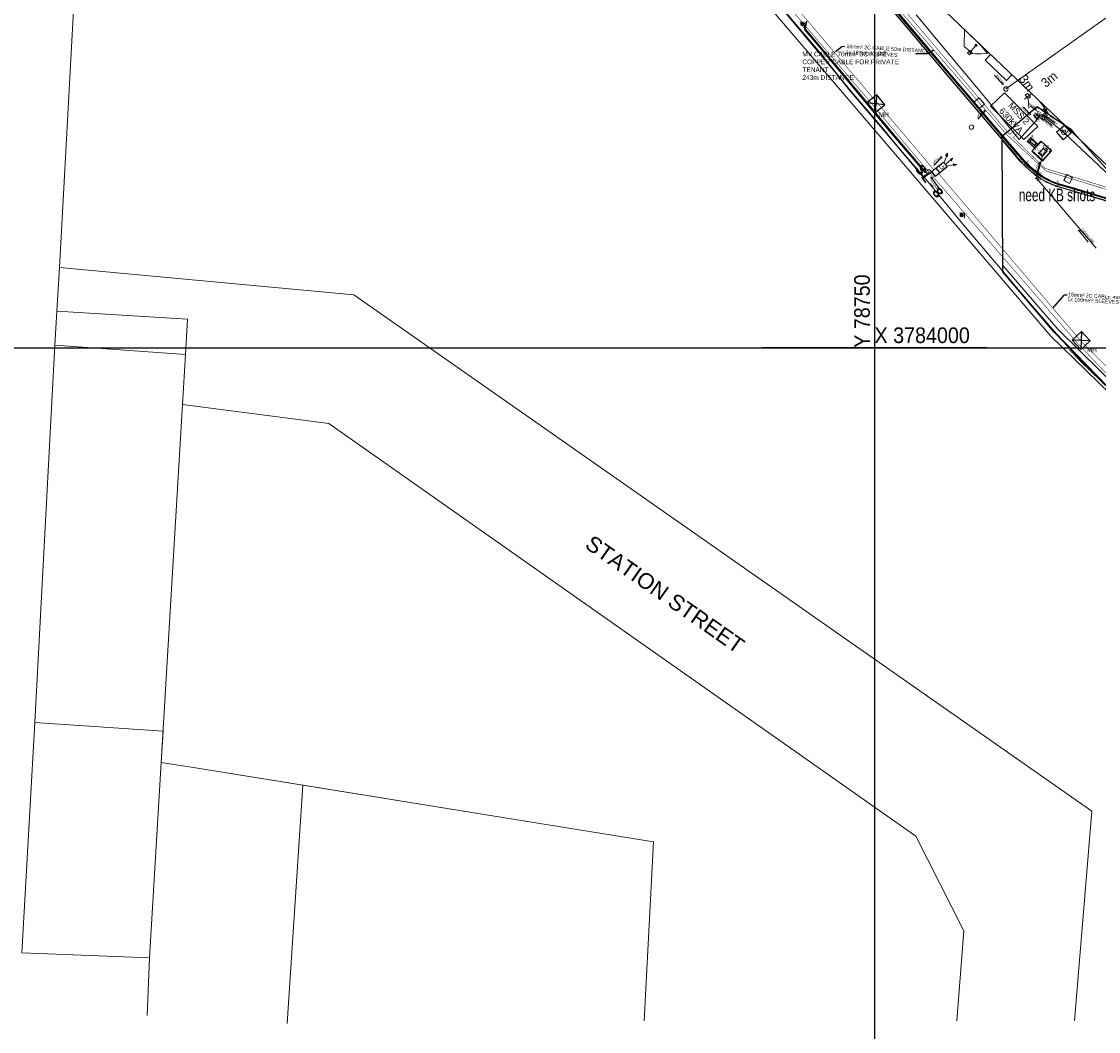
# Model space of a CAD drawing. Header units: millimetres. Extents: x -79464 to -76785, y -3788210 to -3782955.
# Tile 92 of 131: x -78886 to -78714, y -3784109 to -3783948. Entities that reach past the tile are written whole.
import ezdxf
from ezdxf.enums import TextEntityAlignment as Align

# ---------------------------------------------------------------- set-up
doc = ezdxf.new("R2010")
doc.units = ezdxf.units.MM
doc.header["$LTSCALE"] = 8
doc.header["$MEASUREMENT"] = 0
for name, pattern in [('CENTER', [2, 1.25, -0.25, 0.25, -0.25]), ('FPHANT', [10, 5, -1, 1, -1, 1, -1]), ('HIDDEN', [0.375, 0.25, -0.125]), ('PHANTOM2', [1.25, 0.625, -0.125, 0.125, -0.125, 0.125, -0.125]), ('PHANTOMX2', [5, 2.5, -0.5, 0.5, -0.5, 0.5, -0.5])]:
    doc.linetypes.add(name, pattern=pattern)
doc.layers.add('AGI32-Project_1-LUMINAIRE', color=7, linetype='Continuous', lineweight=0)
for name, color, linetype in [('BUILDINGS', 7, 'Continuous'), ('DETAIL', 7, 'Continuous'), ('EDGE OF CONCRETE', 7, 'Continuous'), ('EDGE OF PAVING', 7, 'Continuous'), ('EDGE OF ROOF', 7, 'Continuous'), ('EDGE OF TAR', 7, 'Continuous'), ('ELECTRICAL', 7, 'Continuous'), ('GRID', 7, 'Continuous'), ('LEGEND', 7, 'Continuous'), ('MCONTOUR1', 7, 'Continuous'), ('PLL - (Lighting Layout)', 190, 'Continuous'), ('PLL - [Text]', 110, 'Continuous'), ('PREVIOUS SURVEY', 9, 'Continuous'), ('PRL - (Reticulation Layout)', 170, 'Continuous'), ('PRL - [Text]', 110, 'Continuous'), ('PRL - Existing', 170, 'Continuous'), ('ROAD', 7, 'Continuous'), ('SEWER MANHOLE', 7, 'Continuous'), ('SG GIS CADASTRAL', 7, 'Continuous'), ('STORMWATER MANHOLE', 7, 'Continuous'), ('WALLS', 7, 'Continuous')]:
    doc.layers.add(name, color=color, linetype=linetype)
doc.layers.add('PREVIOUS SURVEY PERIMETER', color=3, linetype='Continuous', plot=False)
doc.styles.add('AGI32-Arial', font='arial.ttf')
doc.styles.add('AGI32-Courier New-Bold', font='courbd.ttf')
doc.styles.add('ARIAL', font='arial.ttf')
doc.styles.add('Arial Narrow', font='arial.ttf', dxfattribs={"height": 1})
doc.styles.add('Arial Unicode MS', font='arial.ttf', dxfattribs={"height": 1})
doc.styles.add('MM-STANDARD', font='MM-STANDARD', dxfattribs={"height": 1})
doc.styles.add('Style-Arial', font='arial.ttf')
doc.styles.add('Swiss1', font='txt', dxfattribs={"height": 1})
doc.styles.add('Swiss600', font='txt', dxfattribs={"height": 600})

# ---------------------------------------------------------------- blocks, each defined once
blk = doc.blocks.new('LAMP POST TMH11.PAT', base_point=(-78906.42, -3783831.88))
at = {"layer": 'LEGEND', "color": 7, "lineweight": 18}
for p, q in [((-78907.42, -3783831.88), (-78907.84, -3783831.88)), ((-78907.13, -3783831.17), (-78907.42, -3783830.87)), ((-78907.09, -3783832.63), (-78907.42, -3783832.89)), ((-78906.42, -3783830.46), (-78906.42, -3783830.87)), ((-78906.42, -3783832.88), (-78906.42, -3783833.3)), ((-78905.42, -3783830.87), (-78905.71, -3783831.17)), ((-78905.71, -3783832.59), (-78905.41, -3783832.88)), ((-78905.42, -3783831.88), (-78905, -3783831.88))]:
    blk.add_line(p, q, dxfattribs=at)
blk.add_circle((-78906.42, -3783831.88, 5.39), 1, dxfattribs=at)
at = {"layer": 'LEGEND', "color": 1, "lineweight": 18}
blk.add_circle((-78906.42, -3783831.88, 5.39), 0.502, dxfattribs=at)
at = {"layer": 'LEGEND', "color": 7, "style": 'Arial Unicode MS', "width": 0.5}
blk.add_text('LP', height=1.254, dxfattribs=at).set_placement((-78904.03, -3783832.18, 5.35), align=Align.BOTTOM_LEFT)
blk = doc.blocks.new('MH')
at = {"layer": 'PRL - (Reticulation Layout)'}
for p, q in [((-1012.5, 1012.5), (1012.5, -1012.5)), ((1012.5, 1012.5), (-1012.5, -1012.5))]:
    blk.add_line(p, q, dxfattribs=at)
blk.add_lwpolyline([(-1012.5, -1012.5), (1012.5, -1012.5), (1012.5, 1012.5), (-1012.5, 1012.5)], close=True, dxfattribs=at)
blk = doc.blocks.new('11 kV MV CABLING')
at = {"layer": 'ELECTRICAL', "color": 1, "linetype": 'Continuous'}
for p, q in [((-76653.64, -3783946.49), (-76655.87, -3783948.59)), ((-76648.31, -3783951.88), (-76653.64, -3783946.49)), ((-76655.87, -3783948.59), (-76650.57, -3783953.96)), ((-76650.57, -3783953.96), (-76648.31, -3783951.88))]:
    blk.add_line(p, q, dxfattribs=at)
at = {"layer": 'ELECTRICAL', "color": 1, "lineweight": 25}
for p, q in [((-76649.33, -3783953.89), (-76649.63, -3783954.24)), ((-76648.88, -3783954.91), (-76649.63, -3783954.24)), ((-76649.33, -3783953.89), (-76648.58, -3783954.56)), ((-76648.88, -3783954.91), (-76648.58, -3783954.56))]:
    blk.add_line(p, q, dxfattribs=at)
at = {"layer": 'PRL - (Reticulation Layout)', "linetype": 'PHANTOM2', "const_width": 0.08}
for points in [[(-76652.05, -3783952.47), (-76652.83, -3783953.13), (-76681.32, -3783919.48), (-76707.73, -3783889.73), (-76723, -3783871.03), (-76721.04, -3783869.39)], [(-76587.25, -3783991.13), (-76589.44, -3783995.03), (-76594.26, -3783994.41), (-76600.7, -3783992.06), (-76631.32, -3783963.41), (-76647.19, -3783958.54), (-76652.25, -3783953.62), (-76651.59, -3783952.94)]]:
    blk.add_lwpolyline(points, dxfattribs=at)
at = {"layer": 'PRL - (Reticulation Layout)', "linetype": 'HIDDEN', "const_width": 0.08}
blk.add_lwpolyline([(-76685.2, -3783910.65), (-76688.01, -3783912.91), (-76653.28, -3783953.17), (-76647.05, -3783958.95), (-76631.46, -3783963.73), (-76601.12, -3783992.19), (-76594.72, -3783994.71), (-76589.38, -3783995.35), (-76601.2, -3784020), (-76592.26, -3784025.79), (-76561.74, -3784039.16), (-76557.52, -3784040.69)], dxfattribs=at)
at = {"layer": 'PRL - [Text]', "color": 3}
for p, q in [((-76667.87, -3783940.19), (-76665.83, -3783940.19)), ((-76665.83, -3783940.19), (-76664.98, -3783939.61))]:
    blk.add_line(p, q, dxfattribs=at)
at = {"xscale": 0.001, "yscale": 0.001, "zscale": 0.001}
for p, rotation in [((-76674.18, -3783948.25), 308.6635849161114), ((-76641.43, -3783986.02), 312.4039613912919)]:
    blk.add_blockref('MH', p, dxfattribs=dict(at, rotation=rotation))
at = {"layer": 'PRL - [Text]', "color": 2, "char_height": 0.75, "attachment_point": 1, "style": 'AGI32-Arial'}
for s, width, insert in [('MV CABLE 70mm² 3C XLPE COPPER CABLE FOR PRIVATE TENANT \\P243m DISTANCE  ', 18.0862, (-76685.92, -3783939.91)), ('MH ', 1.9742, (-76673.73, -3783949.58, 3.27)), ('MH ', 1.9742, (-76640.53, -3783987.16))]:
    blk.add_mtext_dynamic_manual_height_columns(s, width=width, gutter_width=1.5, heights=[0], dxfattribs=dict(at, insert=insert))
at = {"layer": 'PRL - [Text]', "color": 2, "insert": (-76652.67, -3783947.61), "char_height": 1, "attachment_point": 1, "rotation": 312.5178, "style": 'AGI32-Arial'}
blk.add_mtext_dynamic_manual_height_columns('\\pxqc;MSS 2 \\P630kVA  ', width=4.9579, gutter_width=0.005, heights=[0], dxfattribs=at)
blk = doc.blocks.new('AGI32-IDptfrja-Project_1-LUMINAIRE-L4_Symbol')
at = {"layer": 'PLL - (Lighting Layout)', "linetype": 'ByBlock', "lineweight": 0}
h = blk.add_hatch(color=256, dxfattribs=at)
h.dxf.hatch_style = 1
h.paths.add_polyline_path([(0.752, 0.381), (0.585, 0.352), (0.642, 0.252)])
h = blk.add_hatch(color=256, dxfattribs=at)
h.dxf.hatch_style = 1
h.paths.add_polyline_path([(0.816, -0.003), (0.656, 0.055), (0.656, -0.061)])
h = blk.add_hatch(color=256, dxfattribs=at)
h.dxf.hatch_style = 1
h.paths.add_polyline_path([(0.752, -0.386), (0.585, -0.357), (0.642, -0.257)])
for p, q in [((-0.574, 0.156), (-0.574, 0.156, 0.06)), ((-0.574, 0.156, 0.06), (-0.261, 0.156, 0.06)), ((-0.261, 0.156), (-0.574, 0.156)), ((-0.574, -0.156, 0.06), (-0.574, 0.156, 0.06)), ((-0.574, 0.156, 0.06), (-0.574, 0.156)), ((-0.574, 0.156), (-0.574, -0.156)), ((-0.574, 0.156), (-0.261, 0.156)), ((-0.574, -0.156), (-0.574, 0.156)), ((-0.261, 0.156, 0.06), (-0.574, 0.156, 0.06)), ((-0.574, 0.156, 0.06), (-0.574, -0.156, 0.06)), ((-0.261, 0.156, 0.03), (0.261, 0.156, 0.03)), ((-0.261, -0.156, 0.03), (-0.261, 0.156, 0.03)), ((-0.261, 0.156, 0.06), (-0.261, 0.156)), ((-0.261, 0.156), (-0.261, 0.156, 0.06)), ((-0.261, 0.156, 0.06), (-0.261, -0.156, 0.06)), ((-0.261, -0.156), (-0.261, 0.156)), ((-0.261, 0.156), (-0.261, -0.156)), ((-0.261, -0.156, 0.06), (-0.261, 0.156, 0.06)), ((-0.261, 0.156, 0.03), (-0.261, 0.156, 0.06)), ((-0.261, 0.156, 0.06), (0.261, 0.156, 0.06)), ((0.261, 0.156, 0.03), (-0.261, 0.156, 0.03)), ((-0.261, -0.156, 0.06), (-0.261, 0.156, 0.06)), ((-0.261, 0.156, 0.06), (-0.261, 0.156, 0.03)), ((-0.261, 0.156, 0.03), (-0.261, -0.156, 0.03)), ((0.261, 0.156, 0.06), (-0.261, 0.156, 0.06)), ((-0.261, 0.156, 0.06), (-0.261, -0.156, 0.06)), ((0.261, 0.156, 0.03), (0.261, -0.156, 0.03)), ((0.261, 0.156, 0.06), (0.261, 0.156, 0.03)), ((0.261, 0.156, 0.03), (0.261, 0.156, 0.06)), ((0.261, 0.156, 0.06), (0.261, -0.156, 0.06)), ((0.261, -0.156, 0.03), (0.261, 0.156, 0.03)), ((0.261, -0.156, 0.06), (0.261, 0.156, 0.06)), ((0.331, 0.14, 0.09), (0.613, 0.302, 0.09)), ((0.752, 0.381, 0.09), (0.585, 0.352, 0.09)), ((0.642, 0.252, 0.09), (0.585, 0.352, 0.09)), ((0.752, 0.381, 0.09), (0.642, 0.252, 0.09)), ((0.656, -0.061, 0.09), (0.656, 0.055, 0.09)), ((0.816, -0.003, 0.09), (0.656, 0.055, 0.09)), ((-0.261, -0.156, 0.06), (-0.574, -0.156, 0.06)), ((-0.574, -0.156, 0.06), (-0.574, -0.156)), ((-0.574, -0.156), (-0.261, -0.156)), ((-0.574, -0.156), (-0.574, -0.156, 0.06)), ((-0.261, -0.156), (-0.574, -0.156)), ((-0.574, -0.156, 0.06), (-0.261, -0.156, 0.06)), ((0.261, -0.156, 0.03), (-0.261, -0.156, 0.03)), ((-0.261, -0.156, 0.06), (-0.261, -0.156)), ((-0.261, -0.156), (-0.261, -0.156, 0.06)), ((0.261, -0.156, 0.06), (-0.261, -0.156, 0.06)), ((-0.261, -0.156, 0.06), (-0.261, -0.156, 0.03)), ((-0.261, -0.156, 0.03), (0.261, -0.156, 0.03)), ((-0.261, -0.156, 0.03), (-0.261, -0.156, 0.06)), ((-0.261, -0.156, 0.06), (0.261, -0.156, 0.06)), ((0.261, -0.156, 0.06), (0.261, -0.156, 0.03)), ((0.261, -0.156, 0.03), (0.261, -0.156, 0.06)), ((0.331, -0.003, 0.09), (0.656, -0.003, 0.09)), ((0.331, -0.146, 0.09), (0.613, -0.307, 0.09)), ((0.642, -0.257, 0.09), (0.585, -0.357, 0.09)), ((0.752, -0.386, 0.09), (0.585, -0.357, 0.09)), ((0.752, -0.386, 0.09), (0.642, -0.257, 0.09)), ((0.816, -0.003, 0.09), (0.656, -0.061, 0.09))]:
    blk.add_line(p, q, dxfattribs=at)
at = {"layer": 'PLL - [Text]', "linetype": 'ByBlock', "lineweight": 0, "insert": (-0.128, 0.139), "char_height": 0.25, "attachment_point": 1, "style": 'Swiss1'}
blk.add_mtext_dynamic_manual_height_columns('G', width=0.16976, gutter_width=5, heights=[0], dxfattribs=at)
blk = doc.blocks.new('AGI32-IDptfrja-Project_1-LUMINAIRE-L4_50-1')
at = {"layer": 'AGI32-Project_1-LUMINAIRE', "color": 7, "linetype": 'ByBlock', "lineweight": 0, "xscale": 3, "yscale": 3, "zscale": 3}
blk.add_blockref('AGI32-IDptfrja-Project_1-LUMINAIRE-L4_Symbol', (0, 0), dxfattribs=at)
blk = doc.blocks.new('AGI32-IDptfrja-Project_1-LUMINAIRE-L4_50_Labels')
at = {"layer": 'PLL - [Text]', "linetype": 'ByBlock', "lineweight": 0, "insert": (0.77, 1.41, 7), "char_height": 1.5, "width": 2.6698, "attachment_point": 1, "style": 'AGI32-Courier New-Bold'}
blk.add_mtext('SL-8', dxfattribs=at)
blk = doc.blocks.new('AGI32-IDptfrja-Project_1-LUMINAIRE-L4_50')
at = {"layer": 'AGI32-Project_1-LUMINAIRE', "color": 7, "linetype": 'ByBlock', "lineweight": 0, "rotation": 267.255873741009}
blk.add_blockref('AGI32-IDptfrja-Project_1-LUMINAIRE-L4_50_Labels', (-3.37, 3.34, -7), dxfattribs=at)
at = {"layer": 'AGI32-Project_1-LUMINAIRE', "color": 7, "linetype": 'ByBlock', "lineweight": 0, "extrusion": (-0.258819, 0, 0.965926), "rotation": 90}
blk.add_blockref('AGI32-IDptfrja-Project_1-LUMINAIRE-L4_50-1', (0, 0), dxfattribs=at)

msp = doc.modelspace()

# ---------------------------------------------------------------- linework, layer by layer
at = {"layer": 'BUILDINGS', "color": 6, "lineweight": 15}
msp.add_line((-78707.97, -3783975.63, 7.54), (-78744.52, -3783940.67, 7.02), dxfattribs=at)
at = {"layer": 'DETAIL', "color": 137, "lineweight": 15}
for p, q in [((-78761.94, -3783947.93, 4.3), (-78761.19, -3783948.09, 4.39)), ((-78761.19, -3783948.09, 4.39), (-78761.29, -3783948.91, 4.37)), ((-78736.46, -3783978.45, 4.45), (-78735.66, -3783978.53, 4.52)), ((-78735.66, -3783978.53, 4.52), (-78735.63, -3783979.28, 4.47))]:
    msp.add_line(p, q, dxfattribs=at)
at = {"layer": 'DETAIL', "color": 7, "lineweight": 15}
for p, q in [((-78724.93, -3783966.7, 3.19), (-78725.23, -3783967.05, 3.12)), ((-78724.48, -3783967.72, 3.19), (-78725.23, -3783967.05, 3.12)), ((-78724.93, -3783966.7, 3.12), (-78724.18, -3783967.38, 3.19)), ((-78724.48, -3783967.72, 3.12), (-78724.18, -3783967.38, 3.19))]:
    msp.add_line(p, q, dxfattribs=at)
at = {"layer": 'EDGE OF CONCRETE', "color": 252, "lineweight": 15}
for p, q in [((-78733.31, -3783960.11, 3.19), (-78734.13, -3783960.78, 3.16)), ((-78733.31, -3783960.11, 3.16), (-78732.43, -3783961.1, 3.19)), ((-78733.25, -3783961.76, 3.19), (-78734.13, -3783960.78, 3.16)), ((-78733.25, -3783961.76, 3.16), (-78732.43, -3783961.1, 3.19)), ((-78720.93, -3783965.58, 3.01), (-78719.61, -3783964.43, 3.01)), ((-78720.93, -3783965.56, 3.2), (-78719.71, -3783964.51, 3.2)), ((-78719.71, -3783964.51, 3.2), (-78718.63, -3783965.67, 3.12)), ((-78718.58, -3783965.64, 3.01), (-78719.61, -3783964.43, 3.01)), ((-78725.53, -3783967.05, 3.19), (-78725.05, -3783966.46, 3.17)), ((-78725.05, -3783966.46, 3.17), (-78723.89, -3783967.61)), ((-78724.9, -3783968.61, 3.01), (-78723.45, -3783967, 3.01)), ((-78723.34, -3783967.05, 3.12), (-78724.84, -3783968.57, 3.09)), ((-78721.73, -3783968.57, 3.01), (-78723.45, -3783967, 3.01)), ((-78723.34, -3783967.05, 3.12), (-78721.77, -3783968.52, 3.12)), ((-78719.84, -3783966.75, 3.17), (-78720.93, -3783965.56, 3.2)), ((-78720.93, -3783965.58, 3.01), (-78719.9, -3783966.79, 3.01)), ((-78718.58, -3783965.64, 3.01), (-78719.9, -3783966.79, 3.01)), ((-78718.63, -3783965.67, 3.12), (-78719.84, -3783966.75, 3.17)), ((-78725.53, -3783967.05, 3.19), (-78724.42, -3783968.14, 3.12)), ((-78724.9, -3783968.61, 3.01), (-78723.19, -3783970.18, 3.01)), ((-78723.21, -3783970.04, 3.09), (-78724.84, -3783968.57, 3.09)), ((-78721.73, -3783968.57, 3.01), (-78723.19, -3783970.18, 3.01)), ((-78721.77, -3783968.52, 3.12), (-78723.14, -3783970.02, 3.08)), ((-78723.14, -3783970.02, 3.08), (-78723.21, -3783970.04, 3.09)), ((-78719.79, -3783973.28, 3.2), (-78719.35, -3783972.35, 3.22)), ((-78718.86, -3783973.75, 3.2), (-78719.79, -3783973.28, 3.2)), ((-78719.75, -3783973.3, 3.01), (-78719.26, -3783972.35, 3.01)), ((-78719.75, -3783973.3, 3.01), (-78718.88, -3783973.77, 3.01)), ((-78719.35, -3783972.35, 3.22), (-78718.42, -3783972.84, 3.21)), ((-78718.39, -3783972.82, 3.01), (-78719.26, -3783972.35, 3.01)), ((-78718.39, -3783972.82, 3.01), (-78718.88, -3783973.77, 3.01)), ((-78718.42, -3783972.84, 3.21), (-78718.86, -3783973.75, 3.2))]:
    msp.add_line(p, q, dxfattribs=at)
at = {"layer": 'EDGE OF PAVING', "color": 1, "lineweight": 25}
for p, q in [((-78760.93, -3783947.87, 3.23), (-78761.19, -3783949.13, 3.25)), ((-78761.19, -3783949.13, 3.25), (-78761.16, -3783949.18, 3.25)), ((-78761.16, -3783949.18, 3.25), (-78758.81, -3783951.99, 3.23)), ((-78758.81, -3783951.99, 3.23), (-78753.48, -3783958.38, 3.23)), ((-78753.48, -3783958.38, 3.23), (-78747.64, -3783965.35, 3.29)), ((-78747.64, -3783965.35, 3.29), (-78741.94, -3783972.06, 3.34))]:
    msp.add_line(p, q, dxfattribs=at)
at = {"layer": 'EDGE OF PAVING', "color": 1, "lineweight": 15}
for p, q in [((-78743.38, -3783946.86, 3.08), (-78736.38, -3783955.17, 3.22)), ((-78736.38, -3783955.17, 3.22), (-78732.06, -3783960.34, 3.06)), ((-78732.06, -3783960.34, 3.06), (-78726.9, -3783966.72, 3.06)), ((-78722.86, -3783962.5, 2.97), (-78722.46, -3783961.78, 2.97)), ((-78726.9, -3783966.72, 3.06), (-78723.65, -3783963.11, 2.99)), ((-78723.65, -3783963.11, 2.99), (-78723.14, -3783963.64, 3)), ((-78723.14, -3783963.64, 3), (-78722.42, -3783962.97, 3)), ((-78722.42, -3783962.97, 3), (-78722.86, -3783962.5, 2.97))]:
    msp.add_line(p, q, dxfattribs=at)
at = {"layer": 'EDGE OF ROOF', "color": 1, "linetype": 'CENTER', "lineweight": 15}
for p, q in [((-78732.36, -3783954.07, 6.17), (-78731.47, -3783953.15, 6.2)), ((-78732.36, -3783954.07, 6.17), (-78728.95, -3783957.33, 6.17)), ((-78728.95, -3783957.33, 6.17), (-78728.07, -3783956.41))]:
    msp.add_line(p, q, dxfattribs=at)
at = {"layer": 'EDGE OF ROOF', "color": 1, "lineweight": 0}
msp.add_point((-78728.95, -3783957.33, 6.17), dxfattribs=at)
at = {"layer": 'EDGE OF TAR', "color": 5, "lineweight": 25}
for p, q in [((-78748.45, -3783944.59, 3.01), (-78745.09, -3783948.52, 3.11)), ((-78760.84, -3783947.87, 3.26), (-78761.07, -3783949.14, 3.26)), ((-78761.07, -3783949.14, 3.26), (-78758.73, -3783951.89, 3.27)), ((-78745.09, -3783948.52, 3.11), (-78738.2, -3783956.74, 3.23)), ((-78758.73, -3783951.89, 3.27), (-78753.37, -3783958.28, 3.25)), ((-78753.37, -3783958.28, 3.25), (-78747.55, -3783965.27, 3.28)), ((-78738.2, -3783956.74, 3.23), (-78734.42, -3783961.18, 3.13)), ((-78734.42, -3783961.18, 3.13), (-78731.25, -3783964.91, 3.19)), ((-78747.55, -3783965.27, 3.28), (-78741.83, -3783972, 3.33)), ((-78731.25, -3783964.91, 3.19), (-78727.45, -3783969.32, 3.11))]:
    msp.add_line(p, q, dxfattribs=at)
at = {"layer": 'ELECTRICAL', "color": 1, "lineweight": 25}
for p, q in [((-78724.93, -3783966.71), (-78725.23, -3783967.05)), ((-78724.48, -3783967.72), (-78725.23, -3783967.05)), ((-78724.93, -3783966.71), (-78724.18, -3783967.38)), ((-78724.48, -3783967.72), (-78724.18, -3783967.38))]:
    msp.add_line(p, q, dxfattribs=at)
at = {"layer": 'GRID', "color": 3, "lineweight": 25}
for p, q in [((-78750, -3783982), (-78750, -3784018)), ((-78732, -3784000), (-78768, -3784000))]:
    msp.add_line(p, q, dxfattribs=at)
at = {"layer": 'GRID', "color": 9}
for points in [[(-78750, -3783217.04), (-78750, -3784493.28)], [(-79264.96, -3784000), (-77988.72, -3784000)]]:
    msp.add_lwpolyline(points, dxfattribs=at)
at = {"layer": 'MCONTOUR1', "color": 8, "lineweight": 9, "elevation": 3}
for points in [[(-78735.68, -3783951.9), (-78735.65, -3783949.17), (-78735.65, -3783949.16), (-78732.94, -3783951.83), (-78731.97, -3783953.01), (-78732.97, -3783953.06), (-78733.87, -3783953.08), (-78734.62, -3783953.03), (-78734.78, -3783952.87), (-78734.81, -3783952.63), (-78735.68, -3783951.9)], [(-78724.91, -3783959.39), (-78726.04, -3783960.3)], [(-78723.61, -3783960.66), (-78722.29, -3783962.53)]]:
    msp.add_lwpolyline(points, dxfattribs=at)
at = {"layer": 'PREVIOUS SURVEY', "lineweight": 18}
for p, q in [((-78724.49, -3783962.89), (-78724.67, -3783962.89)), ((-78724.58, -3783962.8), (-78724.58, -3783962.98)), ((-78724.35, -3783963.15), (-78724.53, -3783963.15)), ((-78724.03, -3783962.7), (-78724.44, -3783963.15)), ((-78724.44, -3783963.06), (-78724.44, -3783963.24)), ((-78724.44, -3783963.15), (-78724.11, -3783963.47)), ((-78724.02, -3783963.47), (-78724.2, -3783963.47)), ((-78724, -3783962.71), (-78724.18, -3783962.71)), ((-78723.94, -3783962.7), (-78724.12, -3783962.7)), ((-78724.11, -3783963.47), (-78723.69, -3783963.03)), ((-78724.11, -3783963.38), (-78724.11, -3783963.56)), ((-78724.09, -3783962.62), (-78724.09, -3783962.8)), ((-78724.03, -3783962.61), (-78724.03, -3783962.79)), ((-78724.02, -3783962.71), (-78723.69, -3783963.03)), ((-78723.68, -3783962.86), (-78723.86, -3783962.86)), ((-78723.68, -3783963.17), (-78723.86, -3783963.17)), ((-78723.77, -3783962.77), (-78723.77, -3783962.95)), ((-78723.77, -3783963.08), (-78723.77, -3783963.26)), ((-78723.12, -3783963.35), (-78723.3, -3783963.35)), ((-78723.04, -3783963.01), (-78723.22, -3783963.01)), ((-78723.21, -3783963.26), (-78723.21, -3783963.44)), ((-78723.13, -3783962.92), (-78723.13, -3783963.1)), ((-78722.61, -3783963.05), (-78722.79, -3783963.05)), ((-78722.7, -3783962.96), (-78722.7, -3783963.14)), ((-78720.32, -3783965.25), (-78720.32, -3783965.43)), ((-78729.63, -3783966.23), (-78725.84, -3783970.66)), ((-78729.54, -3783966.15), (-78725.75, -3783970.59)), ((-78726.85, -3783970.16), (-78729.54, -3783966.98)), ((-78725.58, -3783967.06), (-78725.04, -3783966.49)), ((-78725.58, -3783966.97), (-78725.58, -3783967.15)), ((-78724.97, -3783966.47), (-78725.15, -3783966.47)), ((-78725.06, -3783966.38), (-78725.06, -3783966.56)), ((-78725.04, -3783966.49), (-78723.95, -3783967.51)), ((-78720.23, -3783965.34), (-78720.41, -3783965.34)), ((-78719.72, -3783965.65), (-78719.9, -3783965.65)), ((-78719.81, -3783965.56), (-78719.81, -3783965.74)), ((-78719.38, -3783965.8), (-78719.56, -3783965.8)), ((-78719.47, -3783965.71), (-78719.47, -3783965.89)), ((-78725.49, -3783967.06), (-78725.67, -3783967.06)), ((-78725.58, -3783967.06), (-78724.49, -3783968.08)), ((-78724.4, -3783968.08), (-78724.58, -3783968.08)), ((-78724.49, -3783968.08), (-78723.95, -3783967.51)), ((-78724.49, -3783967.99), (-78724.49, -3783968.17)), ((-78723.72, -3783968.92), (-78723.04, -3783968.2)), ((-78723.03, -3783968.2), (-78723.21, -3783968.2)), ((-78723.21, -3783969.39), (-78722.54, -3783968.66)), ((-78722.95, -3783968.17), (-78723.13, -3783968.17)), ((-78723.12, -3783968.11), (-78723.12, -3783968.29)), ((-78723.05, -3783968.19), (-78722.54, -3783968.66)), ((-78723.04, -3783968.08), (-78723.04, -3783968.26)), ((-78722.71, -3783968.75), (-78722.71, -3783968.93)), ((-78722.52, -3783968.2), (-78722.7, -3783968.2)), ((-78722.5, -3783968.67), (-78722.68, -3783968.67)), ((-78722.66, -3783968.71), (-78722.66, -3783968.89)), ((-78722.47, -3783968.19), (-78722.65, -3783968.19)), ((-78722.61, -3783968.11), (-78722.61, -3783968.29)), ((-78722.59, -3783968.58), (-78722.59, -3783968.76)), ((-78722.56, -3783968.1), (-78722.56, -3783968.28)), ((-78721.96, -3783968.67), (-78722.14, -3783968.67)), ((-78722.05, -3783968.58), (-78722.05, -3783968.76)), ((-78726.76, -3783970.16), (-78726.94, -3783970.16)), ((-78726.85, -3783970.07), (-78726.85, -3783970.25)), ((-78726.85, -3783970.16), (-78726.05, -3783970.84)), ((-78723.72, -3783968.93), (-78723.9, -3783968.93)), ((-78723.81, -3783968.84), (-78723.81, -3783969.02)), ((-78723.63, -3783968.92), (-78723.81, -3783968.92)), ((-78723.72, -3783968.83), (-78723.72, -3783969.01)), ((-78723.72, -3783968.92), (-78723.21, -3783969.39)), ((-78723.12, -3783969.39), (-78723.3, -3783969.39)), ((-78723.05, -3783969.34), (-78723.23, -3783969.34)), ((-78723.21, -3783969.3), (-78723.21, -3783969.48)), ((-78723.01, -3783969.29), (-78723.19, -3783969.29)), ((-78723.14, -3783969.25), (-78723.14, -3783969.43)), ((-78723.1, -3783969.2), (-78723.1, -3783969.38)), ((-78722.88, -3783969.11), (-78723.06, -3783969.11)), ((-78722.85, -3783969.1), (-78723.03, -3783969.1)), ((-78722.97, -3783969.02), (-78722.97, -3783969.2)), ((-78722.94, -3783969.01), (-78722.94, -3783969.19)), ((-78722.62, -3783968.84), (-78722.8, -3783968.84)), ((-78722.57, -3783968.8), (-78722.75, -3783968.8)), ((-78725.96, -3783970.84), (-78726.14, -3783970.84)), ((-78726.05, -3783970.75), (-78726.05, -3783970.93)), ((-78725.66, -3783970.59), (-78725.84, -3783970.59)), ((-78725.75, -3783970.5), (-78725.75, -3783970.68)), ((-78724.17, -3783972.48), (-78724.35, -3783972.48)), ((-78724.16, -3783972.96), (-78724.34, -3783972.96)), ((-78724.26, -3783972.39), (-78724.26, -3783972.57)), ((-78724.25, -3783972.87), (-78724.25, -3783973.05)), ((-78723.88, -3783973.18), (-78724.06, -3783973.18)), ((-78723.85, -3783972.73), (-78724.03, -3783972.73)), ((-78723.97, -3783973.09), (-78723.97, -3783973.27)), ((-78723.94, -3783972.64), (-78723.94, -3783972.82)), ((-78723.56, -3783972.37), (-78723.74, -3783972.37)), ((-78723.65, -3783972.28), (-78723.65, -3783972.46)), ((-78720.78, -3783973.77), (-78720.96, -3783973.77)), ((-78707.29, -3783977.91), (-78720.9, -3783973.88)), ((-78720.87, -3783973.68), (-78720.87, -3783973.86)), ((-78707.26, -3783977.8), (-78720.87, -3783973.77)), ((-78720.91, -3783974.2), (-78721.09, -3783974.2)), ((-78721, -3783974.11), (-78721, -3783974.29)), ((-78721, -3783974.2), (-78707.45, -3783978.22)), ((-78729.54, -3783986.85), (-78720.74, -3783997.03)), ((-78721.33, -3783997.4), (-78729.54, -3783987.89)), ((-78711.14, -3784007.96), (-78721.33, -3783997.4)), ((-78720.74, -3783997.03), (-78710.55, -3784007.1))]:
    msp.add_line(p, q, dxfattribs=at)
for centre, radius, start, end in [((-78717.38, -3783963.28), 11.5, 221.0755, 251.6492), ((-78716.72, -3783962.06), 12.54, 223.3546, 250.4657), ((-78716.72, -3783962.06), 12.43, 223.3546, 250.4657)]:
    msp.add_arc(centre, radius, start, end, dxfattribs=at)
at = {"layer": 'PREVIOUS SURVEY PERIMETER', "color": 3}
for points in [[(-78729.54, -3783987.89), (-78729.63, -3783966.23), (-78724.05, -3783961.47), (-78718.68, -3783965.09), (-78718.25, -3783965.65), (-78707.26, -3783977.71)], [(-78711.14, -3784008.05), (-78721.33, -3783997.49), (-78729.54, -3783987.89)]]:
    msp.add_lwpolyline(points, dxfattribs=at)
at = {"layer": 'PRL - Existing'}
for p, q in [((-78756.23, -3783952.69, 6.73), (-78755.23, -3783951.91)), ((-78754.73, -3783951.94), (-78755.23, -3783951.91)), ((-78721.51, -3783993.6), (-78719.75, -3783991.58)), ((-78719.25, -3783991.61), (-78719.75, -3783991.58))]:
    msp.add_line(p, q, dxfattribs=at)
at = {"layer": 'PRL - Existing', "linetype": 'FPHANT', "const_width": 0.08}
for points, elevation in [([(-78643.38, -3784049.96), (-78643.25, -3784049.65), (-78645.36, -3784048.64), (-78659.89, -3784041.93), (-78676.54, -3784032.85), (-78678.86, -3784031.39), (-78692.61, -3784021.41), (-78707.24, -3784009.76), (-78710.81, -3784006.43), (-78717.66, -3783999.22), (-78742.51, -3783970.54), (-78752.05, -3783959.13), (-78772.24, -3783935.51), (-78802.58, -3783898.8)], -6.73), ([(-78772.11, -3783934.3), (-78740.52, -3783971.59)], 6.73), ([(-78707.78, -3784008.27), (-78717.15, -3783998.83), (-78739.77, -3783972.2)], 6.9)]:
    msp.add_lwpolyline(points, dxfattribs=dict(at, elevation=elevation))
at = {"layer": 'ROAD', "color": 7, "lineweight": 15}
for p, q in [((-78769.23, -3783940.44, 3.24), (-78759.55, -3783952.12, 3.32)), ((-78748.35, -3783944.17, 2.98), (-78744.94, -3783948.27, 3.09)), ((-78744.8, -3783948.16, 3.26), (-78748.21, -3783944.1, 3.16)), ((-78744.94, -3783948.27, 3.09), (-78737.94, -3783956.51, 3.23)), ((-78737.82, -3783956.44, 3.4), (-78744.8, -3783948.16, 3.26)), ((-78759.55, -3783952.12, 3.32), (-78753.36, -3783959.51, 3.35)), ((-78737.94, -3783956.51, 3.23), (-78734.47, -3783960.59, 3.13)), ((-78734.32, -3783960.52, 3.28), (-78737.82, -3783956.44, 3.4)), ((-78753.36, -3783959.51, 3.35), (-78748.83, -3783964.78, 3.34)), ((-78734.47, -3783960.59, 3.13), (-78731.07, -3783964.62, 3.2)), ((-78730.81, -3783964.68, 3.35), (-78734.32, -3783960.52, 3.28)), ((-78748.83, -3783964.78, 3.34), (-78746.24, -3783967.98, 3.36)), ((-78731.07, -3783964.62, 3.2), (-78727.22, -3783969.11, 3.12)), ((-78727.02, -3783969.04, 3.29), (-78730.81, -3783964.68, 3.35)), ((-78746.24, -3783967.98, 3.36), (-78741.82, -3783973.1, 3.4)), ((-78726.08, -3783970.16, 3.27), (-78727.02, -3783969.04, 3.29)), ((-78725.02, -3783971.23, 3.26), (-78726.08, -3783970.16, 3.27)), ((-78723.21, -3783972.58, 3.25), (-78725.02, -3783971.23, 3.26)), ((-78741.82, -3783973.1, 3.4), (-78736.37, -3783979.67, 3.44)), ((-78721.59, -3783973.44, 3.24), (-78723.21, -3783972.58, 3.25)), ((-78720.67, -3783973.77, 3.23), (-78721.59, -3783973.44, 3.24)), ((-78718.41, -3783974.43, 3.21), (-78720.67, -3783973.77, 3.23)), ((-78713, -3783976.04, 3.17), (-78718.41, -3783974.43, 3.21)), ((-78736.37, -3783979.67, 3.44), (-78733.78, -3783982.77, 3.47)), ((-78733.78, -3783982.77, 3.47), (-78726.09, -3783991.89, 3.52)), ((-78726.09, -3783991.89, 3.52), (-78723.82, -3783994.5, 3.53)), ((-78723.82, -3783994.5, 3.53), (-78721.72, -3783996.93, 3.56)), ((-78721.72, -3783996.93, 3.56), (-78717.03, -3784002.23, 3.59)), ((-78717.03, -3784002.23, 3.59), (-78712.45, -3784006.67, 3.57))]:
    msp.add_line(p, q, dxfattribs=at)
at = {"layer": 'ROAD', "color": 7, "linetype": 'PHANTOMX2', "lineweight": 15}
for p, q in [((-78727.45, -3783969.32, 3.11), (-78726.21, -3783970.73, 3.1)), ((-78726.21, -3783970.73, 3.1), (-78725.26, -3783971.62, 3.11)), ((-78725.26, -3783971.62, 3.11), (-78723.29, -3783973.11, 3.13)), ((-78723.29, -3783973.11, 3.13), (-78721.82, -3783973.84, 3.1)), ((-78721.82, -3783973.84, 3.1), (-78720.87, -3783974.18, 3.1)), ((-78720.87, -3783974.18, 3.1), (-78718.49, -3783974.9, 3.06)), ((-78718.49, -3783974.9, 3.06), (-78708.21, -3783977.93, 2.98))]:
    msp.add_line(p, q, dxfattribs=at)
at = {"layer": 'SG GIS CADASTRAL', "color": 7, "lineweight": 18}
for p, q in [((-78721.88, -3783998.15), (-78833.42, -3783867.53)), ((-78880.08, -3783987.17), (-78874.9, -3783892.5)), ((-78880.49, -3783994.16), (-78880.1, -3783987.17)), ((-78880.1, -3783987.17), (-78833.13, -3783991.54)), ((-78833.12, -3783991.55), (-78880.08, -3783987.17)), ((-78833.13, -3783991.54), (-78715.34, -3784073.98)), ((-78715.34, -3784073.99), (-78833.12, -3783991.55)), ((-78880.82, -3783999.6), (-78880.49, -3783994.16)), ((-78859.65, -3783995.43), (-78880.49, -3783994.16)), ((-78880.49, -3783994.16), (-78859.65, -3783995.43)), ((-78859.97, -3784001.09), (-78859.65, -3783995.43)), ((-78859.65, -3783995.43), (-78859.97, -3784001.09)), ((-78884, -3784059.86), (-78880.82, -3783999.6)), ((-78859.97, -3784001.09), (-78880.82, -3783999.6)), ((-78721.88, -3783998.15), (-78721.86, -3783998.16)), ((-78702.53, -3784016.97), (-78721.88, -3783998.15)), ((-78721.86, -3783998.16), (-78702.54, -3784016.96)), ((-78860.45, -3784009.08), (-78859.97, -3784001.09)), ((-78859.97, -3784001.09), (-78860.45, -3784009.08)), ((-78863.84, -3784066.24), (-78860.46, -3784009.08)), ((-78860.46, -3784009.08), (-78837.11, -3784012.1)), ((-78837.1, -3784012.1), (-78860.45, -3784009.08)), ((-78837.11, -3784012.1), (-78743.43, -3784077.99)), ((-78743.43, -3784077.99), (-78837.1, -3784012.1)), ((-78884.25, -3784063.64), (-78884, -3784059.86)), ((-78863.52, -3784061.24), (-78884, -3784059.86)), ((-78863.52, -3784061.24), (-78863.85, -3784066.24)), ((-78886.09, -3784096.6), (-78884.25, -3784063.64)), ((-78865.71, -3784097.43), (-78863.85, -3784066.24)), ((-78863.85, -3784066.24), (-78858.4, -3784067.08)), ((-78858.4, -3784067.08), (-78863.84, -3784066.24)), ((-78841.22, -3784069.83), (-78858.4, -3784067.08)), ((-78858.4, -3784067.08), (-78841.23, -3784069.82)), ((-78841.23, -3784069.82), (-78843.77, -3784107.89)), ((-78841.23, -3784069.83), (-78805.41, -3784075.62)), ((-78805.41, -3784075.62), (-78841.22, -3784069.83)), ((-78715.34, -3784073.98), (-78718.06, -3784107.49)), ((-78785.28, -3784078.89), (-78805.41, -3784075.62)), ((-78805.41, -3784075.62), (-78785.28, -3784078.89)), ((-78735.74, -3784093.12), (-78743.43, -3784077.99)), ((-78785.28, -3784078.89), (-78786.75, -3784107.49)), ((-78736.88, -3784107.49), (-78735.74, -3784093.12)), ((-78865.71, -3784097.43), (-78886.09, -3784096.6)), ((-78866.09, -3784106.64), (-78865.71, -3784097.43))]:
    msp.add_line(p, q, dxfattribs=at)
at = {"layer": 'WALLS', "color": 252, "lineweight": 25}
for p, q in [((-78765.66, -3783944.74, 3.23), (-78758.74, -3783952.88, 3.3)), ((-78758.74, -3783952.88, 3.3), (-78753.98, -3783958.85, 3.3)), ((-78753.98, -3783958.85, 3.3), (-78748.12, -3783965.75, 3.29)), ((-78748.12, -3783965.75, 3.29), (-78742.44, -3783972.5, 3.34)), ((-78742.44, -3783972.5, 3.34), (-78741.82, -3783973.1, 3.4))]:
    msp.add_line(p, q, dxfattribs=at)

# ---------------------------------------------------------------- block references
at = {"xscale": 0.25, "yscale": 0.25}
for p in [(-78761.52, -3783948.3, 3.26), (-78736.09, -3783978.81, 5.59)]:
    msp.add_blockref('LAMP POST TMH11.PAT', p, dxfattribs=at)
at = {"xscale": 0.001, "yscale": 0.001, "zscale": 0.001}
for p, rotation in [((-78749.78, -3783961.06), 308.6635849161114), ((-78717.03, -3783998.84), 312.4039613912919)]:
    msp.add_blockref('MH', p, dxfattribs=dict(at, rotation=rotation))
at = {"layer": 'AGI32-Project_1-LUMINAIRE', "color": 7, "linetype": 'Continuous', "lineweight": 0, "xscale": 1.007649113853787, "yscale": 1.007649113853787, "zscale": 1.007649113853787, "rotation": 39.36613814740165}
msp.add_blockref('AGI32-IDptfrja-Project_1-LUMINAIRE-L4_50', (-78739.27, -3783971.18, 7.4), dxfattribs=at)

# ---------------------------------------------------------------- texts
at = {"layer": 'BUILDINGS', "color": 5, "style": 'MM-STANDARD', "width": 0.7}
msp.add_text('need KB shots', height=2, dxfattribs=at).set_placement((-78726.96, -3783977.2, 4.52), align=Align.BOTTOM_LEFT)
at = {"layer": 'GRID', "color": 5, "style": 'Arial Narrow', "width": 0.9}
msp.add_text('Y 78750', height=2.5, rotation=90, dxfattribs=at).set_placement((-78750, -3784000, 3.47), align=Align.BOTTOM_LEFT)
msp.add_text('X 3784000', height=2.5, dxfattribs=at).set_placement((-78750, -3784000, 3.47), align=Align.BOTTOM_LEFT)
at = {"layer": 'MCONTOUR1', "color": 251, "style": 'Arial Narrow', "width": 0.9}
for rotation, p in [(305.3389, (-78725.69, -3783957.73, 2.98)), (38.8622, (-78722.11, -3783957.13, 2.98))]:
    msp.add_text('3m', height=1.5, rotation=rotation, dxfattribs=at).set_placement(p, align=Align.MIDDLE)
at = {"layer": 'PREVIOUS SURVEY', "style": 'MM-STANDARD', "width": 0.4}
for s, p in [('SW', (-78724.58, -3783962.89, 2.95)), ('CP', (-78724.44, -3783963.15, 2.92)), ('CP', (-78724.11, -3783963.47, 2.95)), ('SW', (-78724.09, -3783962.71, 2.92)), ('CP', (-78724.03, -3783962.7, 2.92)), ('SW', (-78723.77, -3783962.86, 2.97)), ('SW', (-78723.77, -3783963.17, 2.92)), ('SW', (-78723.21, -3783963.35, 2.94)), ('CL', (-78723.13, -3783963.01, 2.96)), ('SW', (-78722.7, -3783963.05, 2.97)), ('SW', (-78720.32, -3783965.34, 3.2)), ('CL', (-78719.81, -3783965.65, 3.2)), ('SW', (-78719.47, -3783965.8, 3.12)), ('EB', (-78725.58, -3783967.06, 2.92)), ('EB', (-78725.06, -3783966.47, 2.92)), ('EB', (-78724.49, -3783968.08, 2.92)), ('S/T', (-78723.81, -3783968.93, 2.92)), ('MH', (-78723.72, -3783968.92, 2.92)), ('S/T', (-78723.12, -3783968.2, 3.2)), ('ST', (-78723.1, -3783969.29, 3.12)), ('MH', (-78723.04, -3783968.17, 3.2)), ('S/T', (-78722.97, -3783969.11, 3.12)), ('ST', (-78722.94, -3783969.1, 3.12)), ('S/T', (-78722.71, -3783968.84, 3.12)), ('ST', (-78722.66, -3783968.8, 3.12)), ('S/T', (-78722.61, -3783968.2, 3.2)), ('S/T', (-78722.59, -3783968.67, 3.12)), ('ST', (-78722.56, -3783968.19, 3.2)), ('ST', (-78722.05, -3783968.67, 3.12)), ('re', (-78726.85, -3783970.16, 3.35)), ('RE', (-78726.05, -3783970.84, 3.35)), ('KE', (-78725.75, -3783970.59, 2.92)), ('MH', (-78723.21, -3783969.39, 3.12)), ('S/T', (-78723.14, -3783969.34, 3.12)), ('S', (-78724.26, -3783972.48, 3.12)), ('ke', (-78723.65, -3783972.37, 3.12)), ('S', (-78724.25, -3783972.96, 3.12)), ('S', (-78723.97, -3783973.18, 3.12)), ('re', (-78723.94, -3783972.73, 3.12)), ('re', (-78721, -3783974.2, 3.11)), ('ke', (-78720.87, -3783973.77, 3.11))]:
    msp.add_text(s, height=0.4, dxfattribs=at).set_placement(p, align=Align.BOTTOM_LEFT)
for s, p in [('2.93', (-78724.58, -3783962.89, 2.95)), ('2.93', (-78724.58, -3783962.89, 2.95)), ('2.93', (-78724.44, -3783963.15, 2.92)), ('2.93', (-78724.44, -3783963.15, 2.92)), ('2.93', (-78724.11, -3783963.47, 2.95)), ('2.93', (-78724.11, -3783963.47, 2.95)), ('2.94', (-78724.09, -3783962.71, 2.92)), ('2.94', (-78724.09, -3783962.71, 2.92)), ('2.94', (-78724.03, -3783962.7, 2.92)), ('2.94', (-78724.03, -3783962.7, 2.92)), ('2.94', (-78723.77, -3783962.86, 2.97)), ('2.94', (-78723.77, -3783962.86, 2.97)), ('2.95', (-78723.77, -3783963.17, 2.92)), ('2.95', (-78723.77, -3783963.17, 2.92)), ('2.96', (-78723.21, -3783963.35, 2.94)), ('2.96', (-78723.21, -3783963.35, 2.94)), ('2.96', (-78723.13, -3783963.01, 2.96)), ('2.96', (-78723.13, -3783963.01, 2.96)), ('2.96', (-78722.7, -3783963.05, 2.97)), ('2.96', (-78722.7, -3783963.05, 2.97)), ('3.08', (-78725.06, -3783966.47, 2.92)), ('3.08', (-78725.06, -3783966.47, 2.92)), ('3.16', (-78720.32, -3783965.34, 3.2)), ('3.16', (-78720.32, -3783965.34, 3.2)), ('3.15', (-78719.81, -3783965.65, 3.2)), ('3.15', (-78719.81, -3783965.65, 3.2)), ('3.14', (-78719.47, -3783965.8, 3.12)), ('3.14', (-78719.47, -3783965.8, 3.12)), ('3.07', (-78725.58, -3783967.06, 2.92)), ('3.07', (-78725.58, -3783967.06, 2.92)), ('3.03', (-78724.49, -3783968.08, 2.92)), ('3.03', (-78724.49, -3783968.08, 2.92)), ('3.10', (-78723.12, -3783968.2, 3.2)), ('3.10', (-78723.12, -3783968.2, 3.2)), ('3.06', (-78723.04, -3783968.17, 3.2)), ('3.06', (-78723.04, -3783968.17, 3.2)), ('3.05', (-78722.61, -3783968.2, 3.2)), ('3.05', (-78722.61, -3783968.2, 3.2)), ('3.09', (-78722.59, -3783968.67, 3.12)), ('3.09', (-78722.59, -3783968.67, 3.12)), ('3.07', (-78722.56, -3783968.19, 3.2)), ('3.07', (-78722.56, -3783968.19, 3.2)), ('3.07', (-78722.05, -3783968.67, 3.12)), ('3.07', (-78722.05, -3783968.67, 3.12)), ('3.09', (-78726.85, -3783970.16, 3.35)), ('3.09', (-78726.85, -3783970.16, 3.35)), ('3.08', (-78723.81, -3783968.93, 2.92)), ('3.08', (-78723.81, -3783968.93, 2.92)), ('3.05', (-78723.72, -3783968.92, 2.92)), ('3.05', (-78723.72, -3783968.92, 2.92)), ('3.06', (-78723.21, -3783969.39, 3.12)), ('3.06', (-78723.21, -3783969.39, 3.12)), ('3.02', (-78723.14, -3783969.34, 3.12)), ('3.02', (-78723.14, -3783969.34, 3.12)), ('3.06', (-78723.1, -3783969.29, 3.12)), ('3.06', (-78723.1, -3783969.29, 3.12)), ('3.03', (-78722.97, -3783969.11, 3.12)), ('3.03', (-78722.97, -3783969.11, 3.12)), ('3.06', (-78722.94, -3783969.1, 3.12)), ('3.06', (-78722.94, -3783969.1, 3.12)), ('3.05', (-78722.71, -3783968.84, 3.12)), ('3.05', (-78722.71, -3783968.84, 3.12)), ('3.06', (-78722.66, -3783968.8, 3.12)), ('3.06', (-78722.66, -3783968.8, 3.12)), ('3.07', (-78726.05, -3783970.84, 3.35)), ('3.07', (-78726.05, -3783970.84, 3.35)), ('3.22', (-78725.75, -3783970.59, 2.92)), ('3.22', (-78725.75, -3783970.59, 2.92)), ('3.08', (-78724.26, -3783972.48, 3.12)), ('3.08', (-78724.26, -3783972.48, 3.12)), ('3.09', (-78724.25, -3783972.96, 3.12)), ('3.09', (-78724.25, -3783972.96, 3.12)), ('3.07', (-78723.97, -3783973.18, 3.12)), ('3.07', (-78723.97, -3783973.18, 3.12)), ('3.09', (-78723.94, -3783972.73, 3.12)), ('3.09', (-78723.94, -3783972.73, 3.12)), ('3.23', (-78723.65, -3783972.37, 3.12)), ('3.23', (-78723.65, -3783972.37, 3.12)), ('3.16', (-78720.87, -3783973.77, 3.11)), ('3.16', (-78720.87, -3783973.77, 3.11)), ('3.05', (-78721, -3783974.2, 3.11)), ('3.05', (-78721, -3783974.2, 3.11))]:
    msp.add_text(s, height=0.375, dxfattribs=at).set_placement(p, align=Align.TOP_LEFT)
msp.add_text('stone  retaing  wall', height=0.4, rotation=313, dxfattribs=at).set_placement((-78719.06, -3784000.48, 3.53), align=Align.BOTTOM_LEFT)
at = {"layer": 'PRL - [Text]', "color": 2, "char_height": 0.75, "attachment_point": 1, "style": 'ARIAL'}
for insert in [(-78749.33, -3783962.39, 3.27), (-78716.13, -3783999.97)]:
    msp.add_mtext_dynamic_manual_height_columns('MH ', width=1.9742, gutter_width=1.5, heights=[0], dxfattribs=dict(at, insert=insert))
at = {"layer": 'PRL - Existing', "char_height": 0.6, "attachment_point": 1, "rotation": 356.6671, "style": 'Swiss600'}
for s, width, insert in [('16mm² 2C CABLE 50m DISTANCE  ', 13.7348, (-78754.46, -3783951.55, 6.73)), ('1x 160mm² SLEEVES ', 8.2623, (-78754.56, -3783952.48, 6.73)), ('1x 160mm² SLEEVES ', 8.2623, (-78719.21, -3783991.94, 13.45)), ('16mm² 2C CABLE 49m DISTANCE  ', 13.148, (-78719.1, -3783991.18, 13.45))]:
    msp.add_mtext_dynamic_manual_height_columns(s, width=width, gutter_width=1, heights=[0], dxfattribs=dict(at, insert=insert))
at = {"layer": 'SG GIS CADASTRAL', "color": 7, "lineweight": 18, "style": 'ARIAL'}
msp.add_text('STATION STREET', height=2.5, rotation=324.9844, dxfattribs=at).set_placement((-78796.84, -3784032.43), align=Align.BOTTOM_LEFT)

# ---------------------------------------------------------------- next in the draw order: block references
at = {"layer": 'LEGEND'}
msp.add_blockref('11 kV MV CABLING', (-2075.6, -12.81), dxfattribs=at)

# ---------------------------------------------------------------- next in the draw order: linework, layer by layer
at = {"layer": 'SEWER MANHOLE', "color": 45, "lineweight": 15}
for p, q in [((-78723.74, -3783968.91, 3.19), (-78723.02, -3783968.16, 3.16)), ((-78722.5, -3783968.64, 3.16), (-78723.23, -3783969.38, 3.19)), ((-78722.5, -3783968.64, 3.19), (-78723.02, -3783968.16, 3.16)), ((-78724.17, -3783972.93), (-78723.2, -3783969.36, 3.19)), ((-78723.74, -3783968.91, 3.16), (-78723.23, -3783969.38, 3.19)), ((-78724.17, -3783972.93, 3.12), (-78714.65, -3783984.12, 3.18))]:
    msp.add_line(p, q, dxfattribs=at)
for points in [[(-78724.12, -3783972.36), (-78723.62, -3783970.34), (-78723.75, -3783970.57), (-78723.62, -3783970.61), (-78723.62, -3783970.34)], [(-78715.92, -3783983.16), (-78717.45, -3783981.2), (-78717.16, -3783981.39), (-78717.36, -3783981.49), (-78717.45, -3783981.2)]]:
    msp.add_lwpolyline(points, dxfattribs=at)
at = {"layer": 'STORMWATER MANHOLE', "color": 216, "lineweight": 15}
for p, q in [((-78729.03, -3783958.68, 3.01), (-78693.06, -3783933.15, 2.69)), ((-78734, -3783951.74, 6.76), (-78733.81, -3783951.54)), ((-78733.62, -3783951.71, 6.76), (-78733.81, -3783951.54)), ((-78734.74, -3783952.51, 6.76), (-78735.16, -3783952.92)), ((-78734.83, -3783953.24, 6.76), (-78735.16, -3783952.92)), ((-78733.81, -3783951.72), (-78734.86, -3783952.93, 3.01)), ((-78734.83, -3783953.24), (-78734.41, -3783952.83, 6.76)), ((-78734.74, -3783952.51), (-78734.41, -3783952.83, 6.76)), ((-78734, -3783951.74), (-78733.81, -3783951.91, 6.76)), ((-78733.62, -3783951.71), (-78733.81, -3783951.91, 6.76)), ((-78725.46, -3783960.18, 3.04), (-78725.35, -3783961.75, 3.04)), ((-78723.11, -3783962.94, 2.95), (-78723.76, -3783962.99, 3.01)), ((-78719.8, -3783965.63, 3.14), (-78723.11, -3783962.94, 2.94)), ((-78719.8, -3783965.63), (-78706.16, -3783978.52, 3.01))]:
    msp.add_line(p, q, dxfattribs=at)
for points in [[(-78730.83, -3783956.48), (-78729.49, -3783958.04), (-78729.57, -3783957.84), (-78729.67, -3783957.93), (-78729.49, -3783958.04)], [(-78725.03, -3783962.8), (-78726.21, -3783961.59), (-78726.04, -3783961.65), (-78726.15, -3783961.75), (-78726.21, -3783961.59)], [(-78724.14, -3783962.1), (-78725.09, -3783961.43), (-78725, -3783961.46), (-78725.04, -3783961.51), (-78725.09, -3783961.43)], [(-78733.53, -3783963.49), (-78732.27, -3783962.14), (-78732.48, -3783962.26), (-78732.4, -3783962.33), (-78732.27, -3783962.14)], [(-78721.64, -3783964.5), (-78722.92, -3783963.45), (-78722.77, -3783963.52), (-78722.85, -3783963.58), (-78722.92, -3783963.45)], [(-78721.23, -3783964.13), (-78722.49, -3783963.13), (-78722.27, -3783963.22), (-78722.39, -3783963.31), (-78722.49, -3783963.13)], [(-78740.52, -3783970.87), (-78739.21, -3783969.5), (-78739.45, -3783969.67), (-78739.36, -3783969.73), (-78739.21, -3783969.5)], [(-78739.26, -3783975.09), (-78741.02, -3783972.71), (-78740.76, -3783972.89), (-78740.94, -3783973.01), (-78741.02, -3783972.71)]]:
    msp.add_lwpolyline(points, dxfattribs=at)
at = {"layer": 'STORMWATER MANHOLE', "color": 216, "lineweight": 15, "elevation": 3.01}
for points in [[(-78725.96, -3783959.66), (-78725.46, -3783960.18), (-78725.12, -3783959.92), (-78725.61, -3783959.4)], [(-78723.02, -3783962.28), (-78723.27, -3783962.09), (-78723.03, -3783961.85), (-78722.79, -3783962.04)], [(-78724.42, -3783963.14), (-78724.08, -3783963.45), (-78723.7, -3783963.05), (-78724.03, -3783962.74)]]:
    msp.add_lwpolyline(points, close=True, dxfattribs=at)
at = {"layer": 'STORMWATER MANHOLE', "color": 216, "lineweight": 15}
for centre, radius in [((-78729.03, -3783958.68, 3.47), 0.35), ((-78723.11, -3783962.94, 2.94), 0.25), ((-78734.54, -3783964.77, 3.47), 0.35), ((-78719.8, -3783965.63, 3.14), 0.35), ((-78741.35, -3783971.92, 3.47), 0.35)]:
    msp.add_circle(centre, radius, dxfattribs=at)

# ---------------------------------------------------------------- next in the draw order: texts
at = {"layer": 'SEWER MANHOLE', "color": 1, "style": 'Style-Arial'}
for s, rotation, p in [('150mm', 77, (-78724.08, -3783972.58, 3.09)), ('150mm pipe', 312, (-78717.21, -3783981.17, 3.16))]:
    msp.add_text(s, height=0.4, rotation=rotation, dxfattribs=at).set_placement(p, align=Align.BOTTOM_LEFT)
at = {"layer": 'STORMWATER MANHOLE', "color": 1, "style": 'Style-Arial'}
for s, rotation, p in [('350mm', 313, (-78730.82, -3783956.68, 3.1)), ('450mm', 45, (-78733.38, -3783963.46, 3.19)), ('300mm', 138, (-78724.93, -3783962.59, 3.09)), ('300mm', 147, (-78723.75, -3783961.7, 3.02)), ('350mm', 319, (-78723.18, -3783963.88, 3.08)), ('350mm', 319, (-78722.42, -3783963.3, 3.03)), ('450mm', 45, (-78740.4, -3783970.85, 3.32)), ('450mm', 129, (-78739.64, -3783974.43, 3.33))]:
    msp.add_text(s, height=0.4, rotation=rotation, dxfattribs=at).set_placement(p, align=Align.BOTTOM_LEFT)

doc.saveas('drawing.dxf')
